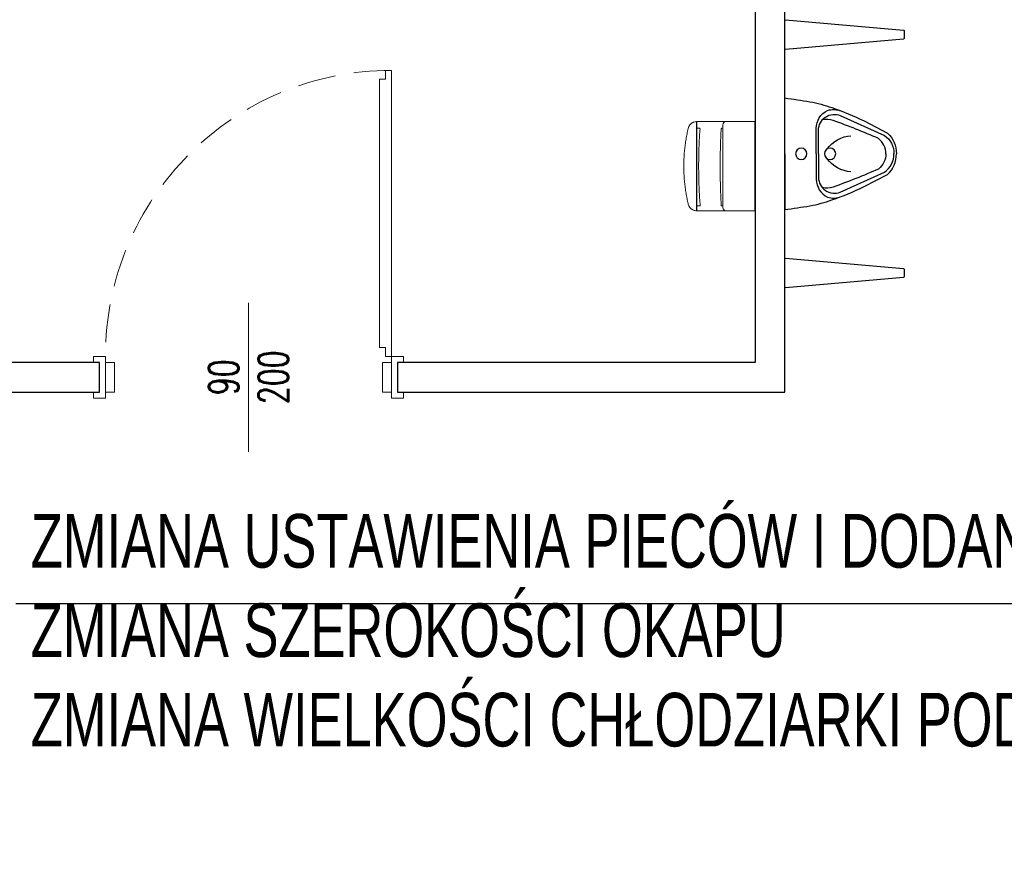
# Model space of a CAD drawing. Header units: millimetres. Extents: x 6161 to 8965, y -9035 to -5431.
# Tile 78 of 256: x 6767 to 7097, y -6960 to -6674. Entities that reach past the tile are written whole.
import ezdxf

# ---------------------------------------------------------------- set-up
doc = ezdxf.new("R2010")
doc.units = ezdxf.units.MM
doc.linetypes.add('DASHED', pattern=[19.05, 12.7, -6.35])
doc.layers.add('drzwi', color=30, linetype='Continuous', lineweight=20)
doc.layers.add('Wyposazenie Wew - Urzadzenia Sanitarne', color=6, linetype='Continuous')
doc.layers.add('Ściany', color=7, linetype='Continuous')
doc.styles.add('ARIAL', font='arial.ttf', dxfattribs={"height": 90})
doc.styles.add('JACEK_07', font='SIMPLEX.SHX', dxfattribs={"width": 0.7})

# ---------------------------------------------------------------- blocks, each defined once
blk = doc.blocks.new('Przegroda Koło NOVA PRO')
blk.add_lwpolyline([(-4.98, -0.22), (-1.52, -39.82, 0.388875), (-1.32, -40), (1.32, -40, 0.388875), (1.52, -39.82), (4.98, -0.22, 0.440014), (4.78, 0), (-4.78, 0, 0.440014)], format="xyb", close=True)
blk = doc.blocks.new('Pisuar_NOVA_PRO_Alex_66000')
for points in [[(0, 0), (-18.75, 0, 0.003383), (-17.47, -8.41, 0.038537), (-15.48, -15.79, 0.0339), (-11.01, -26.57), (-6.93, -34.43, 0.227531), (0, -37.43, 1.59566)], [(0, 0), (18.75, 0, -0.003383), (17.47, -8.41, -0.038537), (15.48, -15.79, -0.0339), (11.01, -26.57), (6.93, -34.43, -0.227531), (0, -37.43, -1.59566)], [(0, -10.56), (-8.53, -10.56, 0.286387), (-14.54, -14.31, 0.174001), (-14.36, -18.91, 0.834558)], [(0, -11.31), (-7.93, -11.31, 0.532569), (-12.84, -18.61), (-6.15, -33.39, 0.272416), (0, -36.58, 5.282291)], [(0, -33.91, -0.229597), (-5.11, -31.43, -0.019476), (-11.17, -16.18, -0.130671), (-11.37, -12.58, -10.816378)], [(0, -10.56), (8.53, -10.56, -0.286387), (14.54, -14.31, -0.174001), (14.36, -18.91, -0.834558)], [(0, -11.31), (7.93, -11.31, -0.532569), (12.84, -18.61), (6.15, -33.39, -0.272416), (0, -36.58, -5.282291)], [(0, -33.91, 0.229597), (5.11, -31.43, 0.019476), (11.17, -16.18, 0.130671), (11.37, -12.58, 10.816378)]]:
    blk.add_lwpolyline(points, format="xyb")
for centre in [(0, -5.5), (0, -15.18)]:
    blk.add_circle(centre, 1.9)
for centre, start, end in [((4.73, -23.01), 126.012, 175.6249), ((-4.73, -23.01), 4.3751, 53.988)]:
    blk.add_arc(centre, 10.84, start, end)
blk = doc.blocks.new('MERIDA ECOJET_Suszarka kieszeniowa')
for p, q in [((0, 0), (30, 0)), ((30, 0), (0, 0)), ((0.02, -19.49), (29.98, -19.53))]:
    blk.add_line(p, q)
at = {"linetype": 'Continuous', "lineweight": 0}
for p, q in [((0, -9.68), (0, -10.08)), ((30, -10.08), (30, -9.68)), ((0, -10.08), (0, -10.63)), ((0, -10.63), (0, -18.98)), ((1.65, -10.78), (1.65, -11.14)), ((27.73, -11.17), (27.73, -10.78)), ((30, -10.63), (30, -10.08)), ((30, -16.32), (30, -10.63)), ((0, -16.32), (0, -16.46)), ((30, -16.46), (30, -16.32)), ((30, -18.98), (30, -16.46)), ((1.65, -18.61), (1.65, -18.77)), ((1.65, -18.77), (1.65, -19.49)), ((27.73, -18.82), (27.73, -18.66)), ((27.73, -19.53), (27.73, -18.82))]:
    blk.add_line(p, q, dxfattribs=at)
at = {"linetype": 'Continuous', "lineweight": 0, "extrusion": (0, 0, -1)}
for centre, radius, start, end in [((-1.85, -11.14), 0.2, 273.2915, 0), ((-27.53, -11.17), 0.2, 180, 266.8764), ((-1.85, -18.61), 0.2, 0, 94.5697), ((-27.53, -18.66), 0.2, 85.6627, 180), ((-3, -19.49), 3, 283.6742, 331.9671), ((-27, -19.49), 3, 208.0329, 256.3258)]:
    blk.add_arc(centre, radius, start, end, dxfattribs=at)
at = {"linetype": 'Continuous', "lineweight": 0}
for centre, major_axis, ratio, start_param, end_param in [((1.23, -20.41), (-0.939, -0.343), 0.000002, 0, 0.000007), ((3, -19.49), (0.71, 2.91), 0.187247, -3.141592, -3.141558)]:
    blk.add_ellipse(centre, major_axis=major_axis, ratio=ratio, start_param=start_param, end_param=end_param, dxfattribs=at)
at = {"linetype": 'Continuous', "lineweight": 0, "extrusion": (0, 0, -1)}
for centre, major_axis, ratio, start_param, end_param in [((27, -19.49), (0.71, -2.91), 0.187247, 0.000001, 0.000035), ((28.77, -20.41), (0.939, -0.343), 0.000002, 0, 0.000007)]:
    blk.add_ellipse(centre, major_axis=major_axis, ratio=ratio, start_param=start_param, end_param=end_param, dxfattribs=at)
at = {"linetype": 'Continuous', "lineweight": 0}
for points in [[(0, 0), (0, -3.25), (0, -6.48), (0, -9.68)], [(30, -9.68), (30, -6.48), (30, -3.25), (30, 0)]]:
    blk.add_open_spline(points, degree=3, dxfattribs=at)
for points, knots in [([(1.21, -10.78), (1.1, -10.78), (0.98, -10.77), (0.75, -10.71), (0.64, -10.67), (0.46, -10.56), (0.38, -10.5), (0.24, -10.36), (0.18, -10.28), (0.09, -10.11), (0.05, -10.02), (0.01, -9.84), (0, -9.76), (0, -9.68)], [0, 0, 0, 0, 4.789762, 4.789762, 8.541323, 8.541323, 11.710803, 11.710803, 14.828628, 14.828628, 17.919665, 17.919665, 20.584774, 20.584774, 20.584774, 20.584774]), ([(30, -9.68), (30, -9.77), (29.99, -9.87), (29.93, -10.06), (29.89, -10.15), (29.79, -10.32), (29.73, -10.4), (29.59, -10.53), (29.51, -10.59), (29.35, -10.67), (29.26, -10.71), (29.09, -10.75), (29, -10.77), (28.88, -10.78), (28.83, -10.78), (28.79, -10.78)], [0, 0, 0, 0, 3.14319, 3.14319, 6.252845, 6.252845, 9.322528, 9.322528, 12.417661, 12.417661, 15.530592, 15.530592, 18.706902, 18.706902, 20.597261, 20.597261, 20.597261, 20.597261]), ([(1.21, -10.78), (1.28, -10.78), (1.41, -10.78), (1.69, -10.78), (2.01, -10.78), (2.31, -10.78), (2.47, -10.78)], [0, 0, 0, 0, 0.485481, 0.728222, 1.213703, 1.699185, 1.699185, 1.699185, 1.699185]), ([(1.84, -11.34), (3.5, -11.43), (5.2, -11.51), (8.61, -11.63), (10.34, -11.67), (13.81, -11.71), (15.55, -11.71), (19.01, -11.68), (20.74, -11.64), (24.17, -11.54), (25.87, -11.46), (27.54, -11.37)], [4.4228069, 4.4228069, 4.4228069, 4.4228069, 4.53583, 4.53583, 4.6488532, 4.6488532, 4.7618764, 4.7618764, 4.8748996, 4.8748996, 4.9879227, 4.9879227, 4.9879227, 4.9879227]), ([(2.47, -10.78), (3.63, -10.78), (7.16, -10.78), (13.18, -10.78), (20.45, -10.78), (25.21, -10.78), (27.53, -10.78)], [0, 0, 0, 0, 3.627713, 10.883139, 18.138564, 25.39399, 25.39399, 25.39399, 25.39399]), ([(27.53, -10.78), (27.61, -10.78), (27.84, -10.78), (28.19, -10.78), (28.54, -10.78), (28.72, -10.78), (28.79, -10.78)], [0, 0, 0, 0, 0.242741, 0.728222, 1.213703, 1.699185, 1.699185, 1.699185, 1.699185]), ([(0.29, -20.75), (0.25, -20.66), (0.22, -20.56), (0.14, -20.27), (0.1, -20.08), (0.04, -19.68), (0.02, -19.47), (0, -19.16), (0, -19.07), (0, -18.98)], [0.194646, 0.194646, 0.194646, 0.194646, 10.000699, 10.000699, 28.506505, 28.506505, 47.929015, 47.929015, 55.920621, 55.920621, 55.920621, 55.920621]), ([(27.51, -18.46), (25.85, -18.58), (24.15, -18.69), (20.73, -18.84), (19.01, -18.89), (15.55, -18.93), (13.81, -18.93), (10.35, -18.87), (8.63, -18.81), (5.22, -18.65), (3.53, -18.54), (1.87, -18.41)], [1.2976964, 1.2976964, 1.2976964, 1.2976964, 1.4097198, 1.4097198, 1.5217433, 1.5217433, 1.6337667, 1.6337667, 1.7457901, 1.7457901, 1.8578136, 1.8578136, 1.8578136, 1.8578136]), ([(30, -18.98), (30, -19.09), (30, -19.21), (29.98, -19.53), (29.96, -19.74), (29.89, -20.15), (29.84, -20.34), (29.76, -20.61), (29.74, -20.68), (29.71, -20.75)], [0, 0, 0, 0, 10.00059, 10.00059, 29.167478, 29.167478, 48.530198, 48.530198, 55.726048, 55.726048, 55.726048, 55.726048]), ([(0.35, -20.9), (0.35, -20.89), (0.34, -20.88), (0.33, -20.86), (0.33, -20.85), (0.32, -20.84), (0.32, -20.83), (0.31, -20.81), (0.3, -20.8), (0.3, -20.78), (0.29, -20.77), (0.29, -20.76)], [13.19604846, 13.19604846, 13.19604846, 13.19604846, 13.20930392, 13.20930392, 13.22255938, 13.22255938, 13.23581484, 13.23581484, 13.2490703, 13.2490703, 13.26232576, 13.26232576, 13.26232576, 13.26232576]), ([(27.71, -22.4), (27.39, -22.48), (27.07, -22.56), (26.15, -22.76), (25.55, -22.88), (24.34, -23.11), (23.74, -23.21), (22.51, -23.4), (21.9, -23.48), (20.67, -23.62), (20.05, -23.68), (18.82, -23.78), (18.2, -23.82), (16.95, -23.88), (16.33, -23.9), (15.09, -23.92), (14.46, -23.91), (13.22, -23.89), (12.6, -23.86), (11.35, -23.79), (10.73, -23.75), (9.5, -23.64), (8.88, -23.57), (7.65, -23.42), (7.04, -23.33), (5.82, -23.14), (5.21, -23.03), (4, -22.79), (3.4, -22.67), (2.63, -22.49), (2.46, -22.45), (2.29, -22.4)], [0, 0, 0, 0, 10.000668, 10.000668, 28.607115, 28.607115, 47.234739, 47.234739, 65.880067, 65.880067, 84.533924, 84.533924, 103.191311, 103.191311, 121.870602, 121.870602, 140.558006, 140.558006, 159.236718, 159.236718, 177.90062, 177.90062, 196.575182, 196.575182, 215.248305, 215.248305, 233.903715, 233.903715, 252.533288, 252.533288, 257.919623, 257.919623, 257.919623, 257.919623]), ([(29.71, -20.76), (29.71, -20.77), (29.7, -20.78), (29.7, -20.8), (29.69, -20.81), (29.68, -20.83), (29.68, -20.84), (29.67, -20.85), (29.67, -20.86), (29.66, -20.88), (29.65, -20.89), (29.65, -20.9)], [22.41532654, 22.41532654, 22.41532654, 22.41532654, 22.42858201, 22.42858201, 22.44183749, 22.44183749, 22.45509296, 22.45509296, 22.46834844, 22.46834844, 22.48160391, 22.48160391, 22.48160391, 22.48160391])]:
    blk.add_open_spline(points, degree=3, knots=knots, dxfattribs=at)
blk = doc.blocks.new('*U478')
blk.add_lwpolyline([(96, 7), (96, 10), (94, 10), (94, 100), (96, 100), (96, 103), (98, 103), (98, 7)], close=True)
at = {"color": 7}
blk.add_lwpolyline([(50, 25), (50, -25)], dxfattribs=at)
for points in [[(-2, -5), (0, -5), (0, 5), (-2, 5), (-2, 7), (2, 7), (2, 5), (2, -7), (-2, -7), (-2, -5)], [(102, -5), (100, -5), (100, 5), (102, 5), (102, 7), (98, 7), (98, 5), (98, -7), (102, -7), (102, -5)], [(2, 5), (5, 5), (5, -5), (2, -5)], [(98, 5), (95, 5), (95, -5), (98, -5)]]:
    blk.add_lwpolyline(points)
at = {"linetype": 'DASHED'}
blk.add_arc((98, 7), 96, 90, 180, dxfattribs=at)
at = {"color": 7, "insert": (50, 0), "char_height": 10, "width": 10, "attachment_point": 5, "rotation": 90, "style": 'JACEK_07'}
blk.add_mtext('90\\P200', dxfattribs=at)

msp = doc.modelspace()

# ---------------------------------------------------------------- linework, layer by layer
at = {"color": 1}
msp.add_lwpolyline([(6765.81, -6869.7), (7275.28, -6869.7), (7366.28, -6960.27)], dxfattribs=at).dxf.unprotected_set("ltscale", 0)
at = {"layer": 'Ściany'}
for points in [[(7013.83, -6568.82), (7013.83, -6788.82), (6893.83, -6788.82), (6893.83, -6798.82), (7023.83, -6798.82), (7023.83, -6603.82)], [(6758.85, -6798.82), (6793.83, -6798.82), (6793.83, -6788.82), (6518.83, -6788.82)]]:
    msp.add_lwpolyline(points, dxfattribs=at)

# ---------------------------------------------------------------- block references
at = {"layer": 'drzwi'}
msp.add_blockref('*U478', (6793.83, -6793.82), dxfattribs=at)
at = {"layer": 'Wyposazenie Wew - Urzadzenia Sanitarne', "xscale": -1}
for name, p, rotation in [('Przegroda Koło NOVA PRO', (7023.83, -6678.82), 89.99999999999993), ('Pisuar_NOVA_PRO_Alex_66000', (7023.83, -6718.82), 89.99999999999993), ('MERIDA ECOJET_Suszarka kieszeniowa', (7013.83, -6737.99), 270), ('Przegroda Koło NOVA PRO', (7023.83, -6758.82), 89.99999999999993)]:
    msp.add_blockref(name, p, dxfattribs=dict(at, rotation=rotation))

# ---------------------------------------------------------------- texts
at = {"color": 1, "insert": (6770.79, -6839.7), "char_height": 18, "attachment_point": 1, "style": 'ARIAL'}
msp.add_mtext_dynamic_manual_height_columns('{\\W0.7;ZMIANA USTAWIENIA PIECÓW I DODANIE STELAŻA\\PZMIANA SZEROKOŚCI OKAPU\\PZMIANA WIELKOŚCI CHŁODZIARKI PODBLATOWEJ NA 90cm}', width=626.5404, gutter_width=12.5, heights=[0], dxfattribs=at)

doc.saveas('drawing.dxf')
